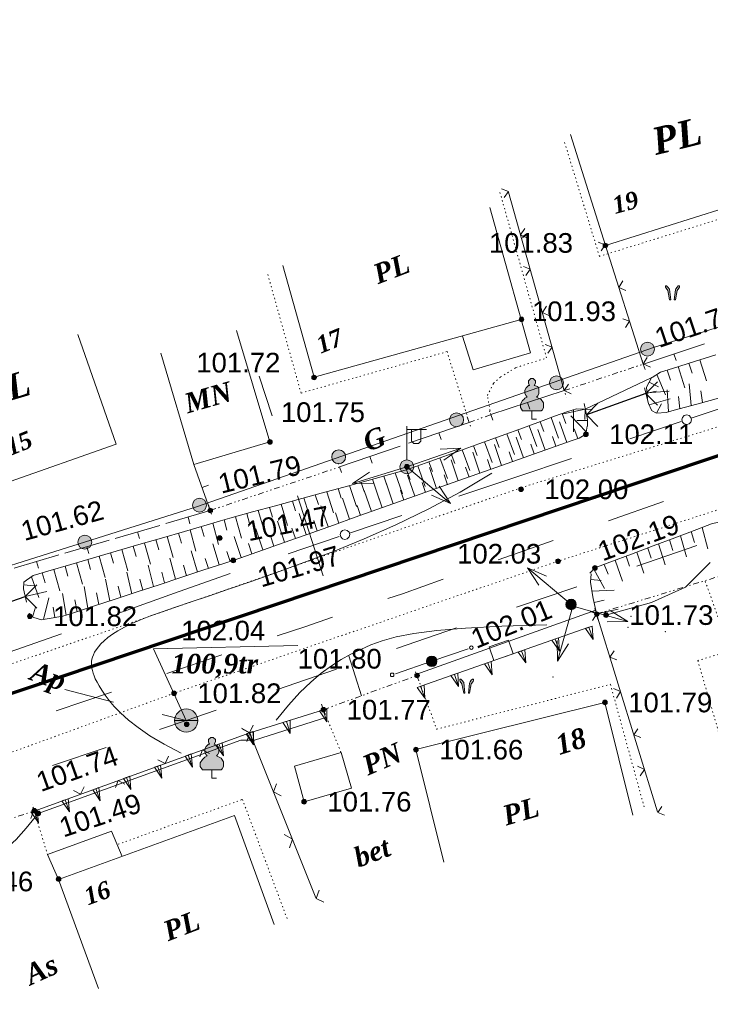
# Model space of a CAD drawing. Header units: millimetres. Extents: x 9396 to 25236, y 15106 to 31102.
# Tile 229 of 256: x 11618 to 11678, y 16739 to 16824. Entities that reach past the tile are written whole.
import ezdxf
from ezdxf.enums import TextEntityAlignment as Align

# ---------------------------------------------------------------- set-up
doc = ezdxf.new("R2010")
doc.units = ezdxf.units.MM
for name, pattern in [('DIVIDE', [1.25, 0.5, -0.25, 0, -0.25, 0, -0.25]), ('DOT', [0.25, 0, -0.25]), ('HIDDEN', [0.375, 0.25, -0.125])]:
    doc.linetypes.add(name, pattern=pattern)
for name, color, linetype, lineweight, true_color in [('1001010', 7, 'Continuous', 9, 0x000000), ('10010110', 7, 'Continuous', 20, 0xa25100), ('10010212', 7, 'Continuous', 9, 0x000000), ('10010230', 7, 'Continuous', 20, 0x000000), ('1060000', 7, 'Continuous', 9, 0x000000), ('1070000', 7, 'DOT', 9, 0x000000), ('2030003', 7, 'Continuous', 9, 0x000000), ('2030012', 7, 'Continuous', 9, 0x000000), ('21100200', 7, 'HIDDEN', 0, 0x800080), ('3000105', 7, 'DIVIDE', 9, 0x000000), ('3000113', 7, 'Continuous', 9, 0x000000), ('3000220', 7, 'Continuous', 9, 0x000000), ('3000260', 7, 'Continuous', 9, 0x000000), ('4000210', 7, 'Continuous', 9, 0x000000), ('4000340', 7, 'HIDDEN', 9, 0x000000), ('5010210', 7, 'Continuous', 20, 0x008000), ('5010220', 7, 'Continuous', 30, 0x000000), ('5010420', 7, 'Continuous', 9, 0x000000), ('6011210', 1, 'Continuous', 9, 0xff0000), ('8010110', 7, 'Continuous', 20, 0x0080ff), ('8010120', 7, 'Continuous', 20, 0x0080ff), ('8010200', 7, 'Continuous', 9, 0x000000), ('9010110', 7, 'Continuous', 9, 0x000000), ('9010120', 7, 'Continuous', 20, 0x000000)]:
    doc.layers.add(name, color=color, linetype=linetype, lineweight=lineweight, true_color=true_color)
doc.layers.add('Канализация', color=1, linetype='Continuous', lineweight=70)
doc.styles.add('1', font='timesbi.ttf', dxfattribs={"height": 0.00127})
doc.styles.add('10', font='timesbi.ttf', dxfattribs={"height": 0.001481})
doc.styles.add('12', font='timesbi.ttf', dxfattribs={"height": 0.001693})
doc.styles.add('3', font='timesbi.ttf', dxfattribs={"height": 0.001693})
doc.styles.add('9', font='timesbi.ttf', dxfattribs={"height": 0.001693})
doc.styles.add('F2', font='arial.ttf', dxfattribs={"height": 0.001693})

# ---------------------------------------------------------------- blocks, each defined once
blk = doc.blocks.new('SYMBOL21100200')
at = {"true_color": 0x800080}
h = blk.add_hatch(color=216, dxfattribs=at)
edge = h.paths.add_edge_path()
edge.add_arc((0, 0), 0.1, 0, 360)
at = {"color": 216, "linetype": 'Continuous', "lineweight": 0, "true_color": 0x800080}
blk.add_circle((0, 0), 0.1, dxfattribs=at)
blk = doc.blocks.new('SYMBOL5010220')
at = {"color": 18, "linetype": 'Continuous', "lineweight": 9, "true_color": 0x000000, "flags": 128}
blk.add_lwpolyline([(0.5, 0.5), (0, 0), (0.5, -0.5)], dxfattribs=at)
blk = doc.blocks.new('SYMBOL4000210')
at = {"true_color": 0xffffff}
blk.add_hatch(color=7, dxfattribs=at).paths.add_polyline_path([(0.05, 1.75), (-0.05, 1.75), (-0.15, 1.65), (-0.15, 1.55), (-0.1, 1.45), (-0.15, 1.45), (-0.25, 1.35), (-0.3, 1.25), (-0.3, 1.1), (-0.25, 1), (-0.2, 0.95), (-0.3, 0.9), (-0.35, 0.85), (-0.4, 0.8), (-0.5, 0.65), (-0.5, 0.5), (-0.4, 0.35), (-0.3, 0.35), (-0.1, 0.35), (0, 0.35), (0.15, 0.35), (0.4, 0.35), (0.45, 0.4), (0.5, 0.5), (0.5, 0.7), (0.4, 0.85), (0.2, 0.95), (0.25, 1), (0.3, 1.1), (0.3, 1.3), (0.25, 1.4), (0.1, 1.45), (0.15, 1.55), (0.15, 1.65)])
at = {"color": 18, "linetype": 'Continuous', "lineweight": 0, "true_color": 0x000000, "flags": 128}
blk.add_lwpolyline([(0.05, 1.75), (-0.05, 1.75), (-0.15, 1.65), (-0.15, 1.55), (-0.1, 1.45), (-0.15, 1.45), (-0.25, 1.35), (-0.3, 1.25), (-0.3, 1.1), (-0.25, 1), (-0.2, 0.95), (-0.3, 0.9), (-0.35, 0.85), (-0.4, 0.8), (-0.5, 0.65), (-0.5, 0.5), (-0.4, 0.35), (-0.3, 0.35), (-0.1, 0.35), (0, 0.35), (0.15, 0.35), (0.4, 0.35), (0.45, 0.4), (0.5, 0.5), (0.5, 0.7), (0.4, 0.85), (0.2, 0.95), (0.25, 1), (0.3, 1.1), (0.3, 1.3), (0.25, 1.4), (0.1, 1.45), (0.15, 1.55), (0.15, 1.65), (0.05, 1.75)], close=True, dxfattribs=at)
blk.add_lwpolyline([(0, 0.35), (0, 0), (0.2, 0)], dxfattribs=at)
blk = doc.blocks.new('SYMBOL5010420')
at = {"true_color": 0xffffff}
h = blk.add_hatch(color=7, dxfattribs=at)
edge = h.paths.add_edge_path()
edge.add_arc((0, 0), 0.5, 0, 360)
at = {"color": 18, "linetype": 'Continuous', "lineweight": 9, "true_color": 0x000000, "flags": 128}
blk.add_lwpolyline([(-0.5, 0), (0.5, 0)], dxfattribs=at)
at = {"color": 18, "linetype": 'Continuous', "lineweight": 9, "true_color": 0x000000}
blk.add_circle((0, 0), 0.5, dxfattribs=at)
blk = doc.blocks.new('SYMBOL4000340')
at = {"true_color": 0x000000}
for points in [[(-0.075, 0), (-0.125, 0.45), (-0.2, 0.55), (-0.25, 0.6), (-0.3, 0.6), (-0.3, 0.55), (-0.275, 0.5), (-0.2, 0.4), (-0.125, 0)], [(0.075, 0), (0.125, 0.425), (0.15, 0.475), (0.2, 0.55), (0.25, 0.6), (0.3, 0.6), (0.3, 0.55), (0.275, 0.5), (0.2, 0.4), (0.125, 0)]]:
    blk.add_hatch(color=18, dxfattribs=at).paths.add_polyline_path(points)
at = {"color": 18, "linetype": 'Continuous', "lineweight": 0, "true_color": 0x000000, "flags": 128}
for points in [[(-0.075, 0), (-0.125, 0.45), (-0.2, 0.55), (-0.25, 0.6), (-0.3, 0.6), (-0.3, 0.55), (-0.275, 0.5), (-0.2, 0.4), (-0.125, 0), (-0.075, 0)], [(0.075, 0), (0.125, 0.425), (0.15, 0.475), (0.2, 0.55), (0.25, 0.6), (0.3, 0.6), (0.3, 0.55), (0.275, 0.5), (0.2, 0.4), (0.125, 0), (0.075, 0)]]:
    blk.add_lwpolyline(points, close=True, dxfattribs=at)
blk = doc.blocks.new('SYMBOL2030012')
at = {"true_color": 0xffffff}
h = blk.add_hatch(color=7, dxfattribs=at)
edge = h.paths.add_edge_path()
edge.add_arc((0, 0), 0.225, 0, 360)
at = {"true_color": 0x000000}
h = blk.add_hatch(color=18, dxfattribs=at)
edge = h.paths.add_edge_path()
edge.add_arc((0, 0), 0.05, 0, 360)
at = {"color": 18, "linetype": 'Continuous', "lineweight": 0, "true_color": 0x000000}
for radius in [0.225, 0.05]:
    blk.add_circle((0, 0), radius, dxfattribs=at)
blk = doc.blocks.new('SYMBOL2030003')
at = {"true_color": 0xffffff}
h = blk.add_hatch(color=7, dxfattribs=at)
edge = h.paths.add_edge_path()
edge.add_arc((0, 0), 0.3, 0, 360)
at = {"true_color": 0x000000}
h = blk.add_hatch(color=18, dxfattribs=at)
edge = h.paths.add_edge_path()
edge.add_arc((0, 0), 0.1, 0, 360)
at = {"color": 18, "linetype": 'Continuous', "lineweight": 0, "true_color": 0x000000, "flags": 128}
for points in [[(0, 0.3), (0, 1.75)], [(0, 1.6), (0.85, 1.6)], [(0.2, 1.6), (0.2, 1.1), (0.3, 1), (0.5, 1), (0.6, 1.1), (0.6, 1.6)]]:
    blk.add_lwpolyline(points, dxfattribs=at)
at = {"color": 18, "linetype": 'Continuous', "lineweight": 0, "true_color": 0x000000}
for radius in [0.3, 0.1]:
    blk.add_circle((0, 0), radius, dxfattribs=at)
blk = doc.blocks.new('SYMBOL8010200')
at = {"true_color": 0x000000}
h = blk.add_hatch(color=18, dxfattribs=at)
edge = h.paths.add_edge_path()
edge.add_arc((0, 0), 0.3, 0, 360)
at = {"color": 18, "linetype": 'Continuous', "lineweight": 0, "true_color": 0x000000}
blk.add_circle((0, 0), 0.3, dxfattribs=at)

msp = doc.modelspace()

# ---------------------------------------------------------------- linework, layer by layer
at = {"layer": '1001010', "color": 253}
for p, q in [((11661.478, 16798.197), (11662.269, 16795.323)), ((11657.338, 16793.857), (11656.432, 16796.757)), ((11646.879, 16757.867), (11642.798, 16756.677)), ((11626.238, 16754.177), (11620.718, 16752.145)), ((11626.238, 16754.177), (11627.148, 16751.997))]:
    msp.add_line(p, q, dxfattribs=at)
for points in [[(11681.037, 16818.916, 0), (11684.038, 16809.377, 0), (11668.718, 16804.557, 0), (11665.717, 16814.096, 0)], [(11658.786, 16807.828, 0), (11661.478, 16798.197, 0), (11643.658, 16793.217, 0), (11640.967, 16802.848, 0)], [(11636.986, 16797.242, 0), (11639.838, 16787.657, 0), (11633.32, 16785.718, 0), (11630.468, 16795.303, 0)], [(11623.323, 16796.892, 0), (11626.638, 16787.457, 0), (11617.018, 16784.077, 0), (11613.703, 16793.512, 0)], [(11654.829, 16751.493, 0), (11652.418, 16761.197, 0), (11668.678, 16765.237, 0), (11671.089, 16755.533, 0)], [(11642.798, 16756.677, 0), (11641.958, 16759.757, 0), (11645.978, 16760.937, 0), (11646.879, 16757.867, 0)], [(11640.216, 16746.12, 0), (11636.798, 16755.517, 0), (11621.678, 16750.017, 0), (11625.096, 16740.62, 0)]]:
    msp.add_polyline3d(points, dxfattribs=at)
at = {"layer": '10010110'}
msp.add_line((11666.978, 16790.477), (11672.657, 16793.159), dxfattribs=at)
for points in [[(11632.213, 16760.868, 0), (11630.752, 16761.643, 0), (11629.525, 16762.379, 0), (11628.509, 16763.074, 0), (11627.677, 16763.727, 0), (11627.004, 16764.335, 0), (11626.465, 16764.897, 0), (11626.034, 16765.41, 0), (11625.687, 16765.874, 0), (11625.401, 16766.288, 0), (11625.167, 16766.655, 0), (11624.98, 16766.982, 0), (11624.833, 16767.273, 0), (11624.721, 16767.534, 0), (11624.639, 16767.771, 0), (11624.581, 16767.988, 0), (11624.541, 16768.192, 0), (11624.514, 16768.387, 0), (11624.503, 16768.576, 0), (11624.51, 16768.764, 0), (11624.538, 16768.952, 0), (11624.59, 16769.145, 0), (11624.668, 16769.345, 0), (11624.776, 16769.555, 0), (11624.916, 16769.778, 0), (11625.092, 16770.018, 0), (11625.311, 16770.272, 0), (11625.581, 16770.54, 0), (11625.911, 16770.82, 0), (11626.307, 16771.11, 0), (11626.779, 16771.409, 0), (11627.334, 16771.716, 0), (11627.981, 16772.028, 0), (11628.728, 16772.346, 0), (11629.592, 16772.68, 0), (11630.591, 16773.041, 0), (11631.743, 16773.44, 0), (11633.065, 16773.888, 0), (11634.576, 16774.398, 0), (11636.293, 16774.98, 0), (11638.234, 16775.646, 0), (11640.407, 16776.406, 0), (11642.78, 16777.268, 0), (11645.314, 16778.239, 0), (11647.966, 16779.325, 0), (11650.695, 16780.532, 0), (11653.461, 16781.869, 0), (11656.222, 16783.341, 0), (11658.938, 16784.955, 0)], [(11640.388, 16763.721, 0), (11641.444, 16765.002, 0), (11642.437, 16766.085, 0), (11643.377, 16766.995, 0), (11644.274, 16767.756, 0), (11645.141, 16768.392, 0), (11645.988, 16768.93, 0), (11646.825, 16769.393, 0), (11647.664, 16769.806, 0), (11648.531, 16770.19, 0), (11649.514, 16770.546, 0), (11650.718, 16770.871, 0), (11652.245, 16771.162, 0), (11654.2, 16771.416, 0), (11656.687, 16771.629, 0), (11659.81, 16771.799, 0), (11663.672, 16771.923, 0)], [(11608.664, 16749.75, 0), (11611.378, 16750.456, 0), (11613.454, 16751.034, 0), (11615.025, 16751.551, 0), (11616.223, 16752.079, 0), (11617.179, 16752.686, 0), (11618.026, 16753.442, 0), (11618.895, 16754.416, 0), (11619.918, 16755.677, 0)]]:
    msp.add_polyline3d(points, dxfattribs=at)
at = {"layer": '10010212', "color": 253}
for p, q in [((11674.501, 16793.987), (11676.371, 16794.567)), ((11675.901, 16794.427), (11676.171, 16793.567)), ((11676.371, 16794.567), (11678.231, 16795.157)), ((11676.831, 16794.717), (11677.411, 16792.907)), ((11676.831, 16794.717), (11677.411, 16792.907)), ((11674.041, 16793.837), (11674.311, 16792.977)), ((11674.971, 16794.137), (11675.541, 16792.317)), ((11674.971, 16794.137), (11675.541, 16792.317)), ((11672.481, 16792.797), (11673.281, 16792.397)), ((11673.141, 16793.467), (11673.891, 16791.717)), ((11673.141, 16793.467), (11673.891, 16791.717)), ((11672.201, 16791.817), (11673.071, 16792.037)), ((11672.301, 16791.877), (11674.191, 16792.017)), ((11672.301, 16791.877), (11674.191, 16792.017)), ((11674.131, 16790.247), (11674.021, 16792.137)), ((11674.131, 16790.247), (11674.021, 16792.137)), ((11676.101, 16790.777), (11675.911, 16792.667)), ((11676.101, 16790.777), (11675.911, 16792.667)), ((11677.081, 16791.037), (11676.931, 16792.057)), ((11672.471, 16790.837), (11674.291, 16791.367)), ((11672.471, 16790.837), (11674.291, 16791.367)), ((11675.121, 16790.507), (11675.001, 16791.567)), ((11678.551, 16791.437), (11676.591, 16790.907)), ((11666.981, 16790.477), (11665.121, 16790.087)), ((11666.981, 16790.477), (11665.121, 16790.087)), ((11665.971, 16790.427), (11665.981, 16788.527)), ((11665.971, 16790.427), (11665.981, 16788.527)), ((11666.981, 16790.477), (11666.941, 16789.577)), ((11673.121, 16790.127), (11673.531, 16790.937)), ((11676.591, 16790.907), (11674.631, 16790.377)), ((11661.671, 16788.857), (11663.581, 16789.577)), ((11663.101, 16789.397), (11663.421, 16788.557)), ((11664.051, 16789.757), (11664.671, 16787.967)), ((11664.051, 16789.757), (11664.671, 16787.967)), ((11665.401, 16787.607), (11664.761, 16789.397)), ((11665.401, 16787.607), (11664.761, 16789.397)), ((11665.011, 16790.097), (11665.301, 16789.247)), ((11667.051, 16788.527), (11665.731, 16789.887)), ((11667.051, 16788.527), (11665.731, 16789.887)), ((11667.171, 16789.507), (11666.271, 16789.507)), ((11659.751, 16788.177), (11661.671, 16788.867)), ((11661.191, 16788.697), (11661.501, 16787.867)), ((11662.151, 16789.037), (11662.821, 16787.257)), ((11662.151, 16789.037), (11662.821, 16787.257)), ((11663.531, 16786.947), (11662.901, 16788.737)), ((11663.531, 16786.947), (11662.901, 16788.737)), ((11666.331, 16787.937), (11666.031, 16788.787)), ((11657.841, 16787.497), (11659.751, 16788.177)), ((11658.321, 16787.667), (11658.981, 16785.887)), ((11658.321, 16787.667), (11658.981, 16785.887)), ((11659.271, 16788.007), (11659.581, 16787.177)), ((11660.231, 16788.357), (11660.901, 16786.577)), ((11660.231, 16788.357), (11660.901, 16786.577)), ((11661.661, 16786.287), (11661.031, 16788.077)), ((11661.661, 16786.287), (11661.031, 16788.077)), ((11665.861, 16787.777), (11663.991, 16787.117)), ((11664.461, 16787.277), (11664.161, 16788.127)), ((11654.001, 16786.127), (11655.921, 16786.807)), ((11655.921, 16786.807), (11657.841, 16787.497)), ((11656.401, 16786.977), (11657.051, 16785.197)), ((11656.401, 16786.977), (11657.051, 16785.197)), ((11657.921, 16784.967), (11657.301, 16786.767)), ((11657.921, 16784.967), (11657.301, 16786.767)), ((11657.361, 16787.327), (11657.671, 16786.487)), ((11659.791, 16785.627), (11659.171, 16787.427)), ((11659.791, 16785.627), (11659.171, 16787.427)), ((11660.731, 16785.957), (11660.431, 16786.807)), ((11663.991, 16787.117), (11662.131, 16786.457)), ((11662.591, 16786.617), (11662.291, 16787.467)), ((11652.091, 16785.437), (11654.001, 16786.127)), ((11653.531, 16785.947), (11653.831, 16785.107)), ((11654.481, 16786.297), (11655.131, 16784.507)), ((11654.481, 16786.297), (11655.131, 16784.507)), ((11655.441, 16786.637), (11655.751, 16785.797)), ((11656.051, 16784.307), (11655.441, 16786.107)), ((11656.051, 16784.307), (11655.441, 16786.107)), ((11658.861, 16785.297), (11658.561, 16786.157)), ((11662.131, 16786.457), (11660.261, 16785.797)), ((11651.611, 16785.267), (11651.911, 16784.417)), ((11652.571, 16785.607), (11653.211, 16783.817)), ((11652.571, 16785.607), (11653.211, 16783.817)), ((11654.191, 16783.647), (11653.571, 16785.447)), ((11654.191, 16783.647), (11653.571, 16785.447)), ((11658.391, 16785.137), (11656.521, 16784.477)), ((11656.991, 16784.637), (11656.691, 16785.497)), ((11660.261, 16785.797), (11658.391, 16785.137)), ((11646.211, 16783.777), (11648.181, 16784.317)), ((11648.181, 16784.317), (11650.141, 16784.847)), ((11648.671, 16784.447), (11649.281, 16782.647)), ((11648.671, 16784.447), (11649.281, 16782.647)), ((11649.651, 16784.717), (11649.921, 16783.927)), ((11650.631, 16784.987), (11651.261, 16783.197)), ((11650.631, 16784.987), (11651.261, 16783.197)), ((11652.321, 16782.987), (11651.701, 16784.787)), ((11652.321, 16782.987), (11651.701, 16784.787)), ((11656.521, 16784.477), (11654.651, 16783.817)), ((11655.121, 16783.977), (11654.831, 16784.837)), ((11644.251, 16783.237), (11646.211, 16783.777)), ((11644.741, 16783.367), (11645.321, 16781.567)), ((11644.741, 16783.367), (11645.321, 16781.567)), ((11645.721, 16783.637), (11645.991, 16782.827)), ((11646.701, 16783.907), (11647.301, 16782.107)), ((11646.701, 16783.907), (11647.301, 16782.107)), ((11647.691, 16784.177), (11647.951, 16783.377)), ((11648.581, 16781.667), (11647.971, 16783.467)), ((11648.581, 16781.667), (11647.971, 16783.467)), ((11650.451, 16782.327), (11649.841, 16784.127)), ((11650.451, 16782.327), (11649.841, 16784.127)), ((11651.381, 16782.657), (11651.091, 16783.517)), ((11654.651, 16783.817), (11652.791, 16783.147)), ((11653.251, 16783.317), (11652.961, 16784.177)), ((11640.331, 16782.157), (11642.291, 16782.697)), ((11641.801, 16782.567), (11642.051, 16781.727)), ((11642.291, 16782.697), (11644.251, 16783.237)), ((11642.781, 16782.837), (11643.341, 16781.017)), ((11642.781, 16782.837), (11643.341, 16781.017)), ((11643.761, 16783.107), (11644.021, 16782.277)), ((11646.711, 16781.007), (11646.111, 16782.807)), ((11646.711, 16781.007), (11646.111, 16782.807)), ((11649.521, 16781.997), (11649.221, 16782.857)), ((11652.791, 16783.147), (11650.921, 16782.487)), ((11638.361, 16781.627), (11640.331, 16782.157)), ((11638.851, 16781.757), (11639.381, 16779.937)), ((11638.851, 16781.757), (11639.381, 16779.937)), ((11639.831, 16782.027), (11640.081, 16781.177)), ((11640.821, 16782.297), (11641.361, 16780.477)), ((11640.821, 16782.297), (11641.361, 16780.477)), ((11644.851, 16780.347), (11644.241, 16782.147)), ((11644.851, 16780.347), (11644.241, 16782.147)), ((11649.051, 16781.827), (11647.181, 16781.167)), ((11647.651, 16781.337), (11647.361, 16782.197)), ((11650.921, 16782.487), (11649.051, 16781.827)), ((11635.911, 16780.947), (11636.151, 16780.077)), ((11636.401, 16781.087), (11638.361, 16781.627)), ((11636.891, 16781.217), (11637.401, 16779.387)), ((11636.891, 16781.217), (11637.401, 16779.387)), ((11637.871, 16781.487), (11638.111, 16780.627)), ((11641.111, 16779.027), (11640.511, 16780.827)), ((11641.111, 16779.027), (11640.511, 16780.827)), ((11642.981, 16779.687), (11642.381, 16781.487)), ((11642.981, 16779.687), (11642.381, 16781.487)), ((11643.911, 16780.017), (11643.621, 16780.887)), ((11647.181, 16781.167), (11645.311, 16780.507)), ((11645.781, 16780.677), (11645.491, 16781.547)), ((11632.491, 16779.957), (11634.441, 16780.527)), ((11632.981, 16780.097), (11633.481, 16778.267)), ((11632.981, 16780.097), (11633.481, 16778.267)), ((11633.951, 16780.387), (11634.201, 16779.507)), ((11634.931, 16780.667), (11635.431, 16778.837)), ((11634.931, 16780.667), (11635.431, 16778.837)), ((11639.241, 16778.367), (11638.651, 16780.167)), ((11639.241, 16778.367), (11638.651, 16780.167)), ((11642.041, 16779.357), (11641.751, 16780.227)), ((11645.311, 16780.507), (11643.451, 16779.847)), ((11674.701, 16779.417), (11676.571, 16780.117)), ((11677.041, 16780.297), (11677.541, 16778.467)), ((11677.041, 16780.297), (11677.541, 16778.467)), ((11628.581, 16778.817), (11630.531, 16779.387)), ((11630.041, 16779.247), (11630.291, 16778.367)), ((11630.531, 16779.387), (11632.491, 16779.957)), ((11631.021, 16779.527), (11631.531, 16777.697)), ((11631.021, 16779.527), (11631.531, 16777.697)), ((11632.001, 16779.817), (11632.241, 16778.937)), ((11637.371, 16777.707), (11636.781, 16779.507)), ((11637.371, 16777.707), (11636.781, 16779.507)), ((11641.581, 16779.187), (11639.711, 16778.527)), ((11640.181, 16778.697), (11639.891, 16779.567)), ((11643.451, 16779.847), (11641.581, 16779.187)), ((11672.831, 16778.707), (11674.701, 16779.417)), ((11674.231, 16779.237), (11674.521, 16778.327)), ((11675.171, 16779.587), (11675.701, 16777.767)), ((11675.171, 16779.587), (11675.701, 16777.767)), ((11676.101, 16779.947), (11676.381, 16779.007)), ((11626.631, 16778.247), (11628.581, 16778.817)), ((11627.111, 16778.387), (11627.631, 16776.567)), ((11627.111, 16778.387), (11627.631, 16776.567)), ((11628.091, 16778.677), (11628.341, 16777.807)), ((11629.071, 16778.957), (11629.581, 16777.137)), ((11629.071, 16778.957), (11629.581, 16777.137)), ((11633.611, 16776.447), (11633.081, 16778.277)), ((11633.611, 16776.447), (11633.081, 16778.277)), ((11635.501, 16777.067), (11634.931, 16778.887)), ((11635.501, 16777.067), (11634.931, 16778.887)), ((11639.711, 16778.527), (11637.841, 16777.867)), ((11638.311, 16778.037), (11638.021, 16778.907)), ((11670.961, 16778.007), (11672.831, 16778.707)), ((11672.361, 16778.527), (11672.661, 16777.647)), ((11673.291, 16778.887), (11673.871, 16777.067)), ((11673.291, 16778.887), (11673.871, 16777.067)), ((11622.721, 16777.107), (11624.671, 16777.677)), ((11624.181, 16777.537), (11624.431, 16776.667)), ((11624.671, 16777.677), (11626.631, 16778.247)), ((11625.161, 16777.827), (11625.681, 16775.997)), ((11625.161, 16777.827), (11625.681, 16775.997)), ((11626.141, 16778.107), (11626.391, 16777.237)), ((11631.731, 16775.837), (11631.241, 16777.667)), ((11631.731, 16775.837), (11631.241, 16777.667)), ((11634.561, 16776.757), (11634.281, 16777.627)), ((11636.441, 16777.377), (11636.161, 16778.237)), ((11669.091, 16777.297), (11670.961, 16778.007)), ((11669.551, 16777.477), (11670.191, 16775.687)), ((11669.551, 16777.477), (11670.191, 16775.687)), ((11670.491, 16777.827), (11670.801, 16776.957)), ((11671.421, 16778.177), (11672.031, 16776.377)), ((11671.421, 16778.177), (11672.031, 16776.377)), ((11620.761, 16776.537), (11622.721, 16777.107)), ((11621.251, 16776.687), (11621.781, 16774.857)), ((11621.251, 16776.687), (11621.781, 16774.857)), ((11622.231, 16776.967), (11622.481, 16776.107)), ((11623.211, 16777.257), (11623.731, 16775.427)), ((11623.211, 16777.257), (11623.731, 16775.427)), ((11629.851, 16775.217), (11629.391, 16777.057)), ((11629.851, 16775.217), (11629.391, 16777.057)), ((11634.081, 16776.607), (11632.201, 16775.987)), ((11632.671, 16776.147), (11632.411, 16777.037)), ((11635.971, 16777.227), (11634.081, 16776.607)), ((11667.721, 16776.717), (11668.631, 16775.047)), ((11667.721, 16776.717), (11668.631, 16775.047)), ((11668.621, 16777.117), (11668.941, 16776.277)), ((11619.331, 16776.057), (11619.981, 16774.267)), ((11619.331, 16776.057), (11619.981, 16774.267)), ((11620.271, 16776.397), (11620.531, 16775.537)), ((11626.081, 16773.977), (11625.701, 16775.837)), ((11626.081, 16773.977), (11625.701, 16775.837)), ((11627.971, 16774.597), (11627.551, 16776.447)), ((11627.971, 16774.597), (11627.551, 16776.447)), ((11628.911, 16774.907), (11628.671, 16775.847)), ((11632.201, 16775.987), (11630.321, 16775.367)), ((11630.791, 16775.527), (11630.541, 16776.447)), ((11667.451, 16775.807), (11668.351, 16775.727)), ((11618.671, 16775.357), (11619.571, 16775.277)), ((11624.201, 16773.357), (11623.861, 16775.227)), ((11624.201, 16773.357), (11623.861, 16775.227)), ((11627.031, 16774.287), (11626.801, 16775.257)), ((11630.321, 16775.367), (11628.441, 16774.747)), ((11667.561, 16774.817), (11669.461, 16774.907)), ((11667.561, 16774.817), (11669.461, 16774.907)), ((11618.801, 16774.357), (11620.651, 16774.787)), ((11618.801, 16774.357), (11620.651, 16774.787)), ((11620.371, 16772.387), (11620.841, 16774.227)), ((11620.371, 16772.387), (11620.841, 16774.227)), ((11622.321, 16772.747), (11622.021, 16774.617)), ((11622.321, 16772.747), (11622.021, 16774.617)), ((11623.261, 16773.047), (11623.071, 16774.067)), ((11626.551, 16774.137), (11624.671, 16773.517)), ((11625.141, 16773.667), (11624.931, 16774.667)), ((11628.441, 16774.747), (11626.551, 16774.137)), ((11619.421, 16772.587), (11619.681, 16773.447)), ((11621.351, 16772.547), (11621.211, 16773.437)), ((11624.671, 16773.517), (11622.791, 16772.897)), ((11667.741, 16773.837), (11668.621, 16774.027)), ((11667.961, 16772.857), (11669.811, 16773.277)), ((11667.961, 16772.857), (11669.811, 16773.277))]:
    msp.add_line(p, q, dxfattribs=at)
for points in [[(11672.731, 16793.207, 0), (11673.451, 16793.657, 0), (11674.501, 16793.987, 0)], [(11672.331, 16791.387, 0), (11672.261, 16792.367, 0), (11672.701, 16793.237, 0)], [(11672.691, 16790.387, 0), (11672.411, 16790.957, 0), (11672.081, 16792.307, 0)], [(11663.581, 16789.577, 0), (11664.351, 16789.867, 0), (11665.491, 16790.267, 0)], [(11665.491, 16790.267, 0), (11666.231, 16790.517, 0), (11667.491, 16790.457, 0)], [(11666.881, 16790.967, 0), (11667.171, 16789.577, 0), (11667.171, 16789.007, 0)], [(11674.631, 16790.377, 0), (11673.941, 16790.187, 0), (11673.101, 16790.137, 0), (11672.671, 16790.357, 0)], [(11667.151, 16789.017, 0), (11667.021, 16788.337, 0), (11666.471, 16787.987, 0), (11665.861, 16787.777, 0)], [(11650.141, 16784.847, 0), (11651.481, 16785.217, 0), (11652.091, 16785.437, 0)], [(11634.441, 16780.527, 0), (11635.611, 16780.867, 0), (11636.401, 16781.087, 0)], [(11676.571, 16780.117, 0), (11677.841, 16780.597, 0), (11678.461, 16780.757, 0)], [(11637.841, 16777.867, 0), (11636.681, 16777.457, 0), (11635.971, 16777.227, 0)], [(11667.371, 16776.357, 0), (11667.821, 16776.817, 0), (11669.091, 16777.297, 0)], [(11618.911, 16773.867, 0), (11618.641, 16775.027, 0), (11618.691, 16775.577, 0), (11618.921, 16775.747, 0)], [(11618.921, 16775.747, 0), (11619.481, 16776.167, 0), (11620.761, 16776.537, 0)], [(11667.641, 16774.327, 0), (11667.431, 16775.597, 0), (11667.491, 16776.307, 0)], [(11668.071, 16772.367, 0), (11667.661, 16774.187, 0), (11667.641, 16774.327, 0)], [(11620.861, 16772.467, 0), (11620.171, 16772.357, 0), (11619.201, 16772.657, 0), (11619.151, 16772.917, 0)], [(11622.791, 16772.897, 0), (11622.051, 16772.657, 0), (11620.861, 16772.467, 0)]]:
    msp.add_polyline3d(points, dxfattribs=at)
at = {"layer": '10010230', "color": 253}
for p, q in [((11652.824, 16766.631), (11667.292, 16771.707)), ((11667.291, 16771.707), (11667.651, 16770.667)), ((11664.401, 16770.697), (11664.761, 16769.657)), ((11661.501, 16769.677), (11661.871, 16768.637)), ((11658.611, 16768.657), (11658.971, 16767.627)), ((11655.721, 16767.647), (11656.081, 16766.607)), ((11652.821, 16766.627), (11653.191, 16765.597)), ((11638.118, 16762.637), (11644.458, 16764.617)), ((11644.431, 16764.607), (11644.761, 16763.557)), ((11641.281, 16763.627), (11641.601, 16762.577)), ((11619.578, 16755.897), (11638.118, 16762.637)), ((11638.121, 16762.637), (11638.451, 16761.587)), ((11638.131, 16762.647), (11638.511, 16761.607)), ((11635.471, 16761.677), (11635.851, 16760.637)), ((11632.821, 16760.717), (11633.201, 16759.677)), ((11630.171, 16759.747), (11630.551, 16758.717)), ((11627.521, 16758.787), (11627.901, 16757.757)), ((11624.871, 16757.827), (11625.251, 16756.787)), ((11622.231, 16756.857), (11622.601, 16755.827)), ((11619.581, 16755.897), (11619.951, 16754.867))]:
    msp.add_line(p, q, dxfattribs=at)
for points in [[(11667.001, 16771.607, 0), (11667.651, 16770.667, 0), (11667.581, 16771.807, 0)], [(11664.111, 16770.587, 0), (11664.761, 16769.657, 0), (11664.691, 16770.797, 0)], [(11661.211, 16769.577, 0), (11661.871, 16768.637, 0), (11661.791, 16769.777, 0)], [(11658.321, 16768.557, 0), (11658.971, 16767.627, 0), (11658.901, 16768.767, 0)], [(11655.431, 16767.547, 0), (11656.081, 16766.607, 0), (11656.011, 16767.747, 0)], [(11652.531, 16766.527, 0), (11653.191, 16765.597, 0), (11653.111, 16766.737, 0)], [(11644.121, 16764.507, 0), (11644.761, 16763.557, 0), (11644.751, 16764.707, 0)], [(11640.961, 16763.527, 0), (11641.601, 16762.577, 0), (11641.591, 16763.727, 0)], [(11637.801, 16762.537, 0), (11638.451, 16761.587, 0), (11638.431, 16762.737, 0)], [(11637.861, 16762.547, 0), (11638.511, 16761.607, 0), (11638.391, 16762.737, 0)], [(11635.211, 16761.577, 0), (11635.851, 16760.637, 0), (11635.741, 16761.767, 0)], [(11632.561, 16760.617, 0), (11633.201, 16759.677, 0), (11633.091, 16760.807, 0)], [(11629.911, 16759.657, 0), (11630.551, 16758.717, 0), (11630.441, 16759.847, 0)], [(11627.261, 16758.687, 0), (11627.901, 16757.757, 0), (11627.791, 16758.887, 0)], [(11624.611, 16757.727, 0), (11625.251, 16756.787, 0), (11625.141, 16757.917, 0)], [(11621.961, 16756.767, 0), (11622.601, 16755.827, 0), (11622.491, 16756.957, 0)], [(11619.311, 16755.797, 0), (11619.951, 16754.867, 0), (11619.841, 16755.997, 0)]]:
    msp.add_polyline3d(points, dxfattribs=at)
for points in [[(11667.001, 16771.607, 0), (11667.651, 16770.667, 0), (11667.581, 16771.807, 0), (11667.001, 16771.607, 0)], [(11664.111, 16770.587, 0), (11664.761, 16769.657, 0), (11664.691, 16770.797, 0), (11664.111, 16770.587, 0)], [(11661.211, 16769.577, 0), (11661.871, 16768.637, 0), (11661.791, 16769.777, 0), (11661.211, 16769.577, 0)], [(11658.321, 16768.557, 0), (11658.971, 16767.627, 0), (11658.901, 16768.767, 0), (11658.321, 16768.557, 0)], [(11655.431, 16767.547, 0), (11656.081, 16766.607, 0), (11656.011, 16767.747, 0), (11655.431, 16767.547, 0)], [(11652.531, 16766.527, 0), (11653.191, 16765.597, 0), (11653.111, 16766.737, 0), (11652.531, 16766.527, 0)], [(11644.121, 16764.507, 0), (11644.761, 16763.557, 0), (11644.751, 16764.707, 0), (11644.121, 16764.507, 0)], [(11640.961, 16763.527, 0), (11641.601, 16762.577, 0), (11641.591, 16763.727, 0), (11640.961, 16763.527, 0)], [(11637.801, 16762.537, 0), (11638.451, 16761.587, 0), (11638.431, 16762.737, 0), (11637.801, 16762.537, 0)], [(11637.861, 16762.547, 0), (11638.511, 16761.607, 0), (11638.391, 16762.737, 0), (11637.861, 16762.547, 0)], [(11635.211, 16761.577, 0), (11635.851, 16760.637, 0), (11635.741, 16761.767, 0), (11635.211, 16761.577, 0)], [(11632.561, 16760.617, 0), (11633.201, 16759.677, 0), (11633.091, 16760.807, 0), (11632.561, 16760.617, 0)], [(11629.911, 16759.657, 0), (11630.551, 16758.717, 0), (11630.441, 16759.847, 0), (11629.911, 16759.657, 0)], [(11627.261, 16758.687, 0), (11627.901, 16757.757, 0), (11627.791, 16758.887, 0), (11627.261, 16758.687, 0)], [(11624.611, 16757.727, 0), (11625.251, 16756.787, 0), (11625.141, 16757.917, 0), (11624.611, 16757.727, 0)], [(11621.961, 16756.767, 0), (11622.601, 16755.827, 0), (11622.491, 16756.957, 0), (11621.961, 16756.767, 0)], [(11619.311, 16755.797, 0), (11619.951, 16754.867, 0), (11619.841, 16755.997, 0), (11619.311, 16755.797, 0)]]:
    msp.add_polyline3d(points, close=True, dxfattribs=at)
at = {"layer": '1060000', "color": 253}
for p, q in [((11662.269, 16795.323), (11657.338, 16793.857)), ((11652.409, 16767.656, 63.163), (11667.889, 16773.167)), ((11621.678, 16750.017), (11620.718, 16752.145))]:
    msp.add_line(p, q, dxfattribs=at)
for points in [[(11677.723, 16777.281, 0), (11675.606, 16775.164, 0), (11672.695, 16773.84, 0), (11668.758, 16772.757, 0)], [(11632.658, 16763.677, 0), (11629.833, 16769.866, 0), (11642.268, 16770.132, 0)], [(11619.918, 16755.677, 0), (11637.346, 16762.001, 0), (11638.536, 16762.001, 0), (11644.754, 16763.985, 0)]]:
    msp.add_polyline3d(points, dxfattribs=at)
msp.add_polyline3d([(11659.124, 16768.842, 0), (11660.777, 16769.422, 0), (11660.366, 16770.592, 1.659), (11658.713, 16770.012, 0), (11659.124, 16768.842, 0)], close=True, dxfattribs=at)
at = {"layer": '1070000', "color": 253}
for p, q in [((11644.458, 16764.617), (11645.978, 16760.937)), ((11619.578, 16755.897), (11620.718, 16752.145))]:
    msp.add_line(p, q, dxfattribs=at)
for points in [[(11683.218, 16798.057, 0), (11679.978, 16807.281, 0), (11668.205, 16803.621, 0), (11665.138, 16813.662, 0)], [(11658.856, 16790.005, 0), (11658.559, 16791.662, 0), (11659.103, 16792.701, 0), (11659.697, 16793.245, 0), (11661.025, 16794.055, 0), (11663.654, 16794.878, 0), (11659.648, 16809.124, 0)], [(11656.998, 16789.337, 0), (11655.097, 16795.422, 0), (11642.532, 16791.86, 0), (11639.663, 16802.1, 0)], [(11589.261, 16758.734, 94.392), (11661.467, 16783.72, 94.392), (11693.168, 16793.516, 94.392)], [(11697.592, 16787.98, 33.43), (11664.641, 16777.392, 81.312), (11631.61, 16766.031, 81.312)], [(11677.307, 16775.666, 0), (11679.434, 16769.681, 0), (11676.664, 16768.84, 0), (11679.731, 16758.353, 0)], [(11652.498, 16767.557, 0), (11654.206, 16762.941, 0), (11669.145, 16766.8, 0), (11672.113, 16756.016, 0)], [(11631.61, 16766.031, 9.996), (11590.029, 16750.932, 17.847), (11493.276, 16716.92, 39.487), (11419.136, 16691.715, 57.371)], [(11626.802, 16753.036, 0), (11637.487, 16756.894, 0), (11641.345, 16746.605, 0)]]:
    msp.add_polyline3d(points, dxfattribs=at)
at = {"layer": '3000105', "color": 253}
for p, q in [((11672.137, 16793.883), (11671.787, 16794.926)), ((11665.178, 16792.077), (11671.978, 16794.357)), ((11665.019, 16792.552), (11665.369, 16791.509)), ((11659.025, 16789.535), (11658.653, 16790.57)), ((11656.829, 16789.808), (11657.201, 16788.773)), ((11656.998, 16789.337), (11658.856, 16790.005)), ((11646.006, 16785.03), (11645.655, 16786.073)), ((11634.718, 16781.757), (11645.847, 16785.504)), ((11634.558, 16782.231), (11634.909, 16781.189)), ((11667.958, 16772.857), (11678.798, 16776.177)), ((11667.812, 16773.336), (11668.134, 16772.284)), ((11652.67, 16767.088), (11652.292, 16768.121)), ((11644.458, 16764.617), (11652.498, 16767.557)), ((11644.286, 16765.087), (11644.664, 16764.054)), ((11619.731, 16755.421), (11619.394, 16756.469)), ((11611.298, 16753.237), (11619.578, 16755.897))]:
    msp.add_line(p, q, dxfattribs=at)
at = {"layer": '3000113', "color": 253}
msp.add_line((11638.118, 16762.637), (11644.458, 16764.617), dxfattribs=at)
at = {"layer": '3000220', "color": 253}
for p, q in [((11677.241, 16796.087), (11671.981, 16794.357)), ((11674.611, 16795.227), (11674.801, 16794.657)), ((11665.181, 16792.077), (11658.861, 16790.007)), ((11662.021, 16791.047), (11662.201, 16790.477)), ((11657.001, 16789.337), (11651.781, 16787.547)), ((11654.391, 16788.437), (11654.581, 16787.877)), ((11651.071, 16787.297), (11645.851, 16785.507)), ((11648.461, 16786.397), (11648.651, 16785.837)), ((11633.321, 16785.717), (11634.721, 16781.757)), ((11634.021, 16783.737), (11634.581, 16783.937)), ((11634.721, 16781.757), (11630.891, 16780.637)), ((11632.811, 16781.197), (11632.971, 16780.617)), ((11630.371, 16780.477), (11626.551, 16779.357)), ((11626.031, 16779.197), (11622.201, 16778.077)), ((11628.461, 16779.917), (11628.631, 16779.337)), ((11624.111, 16778.637), (11624.281, 16778.067)), ((11621.681, 16777.927), (11617.861, 16776.797)), ((11619.771, 16777.357), (11619.941, 16776.787))]:
    msp.add_line(p, q, dxfattribs=at)
at = {"layer": '3000260', "color": 253}
for p, q in [((11665.178, 16792.077), (11660.39, 16809.149)), ((11671.978, 16794.357), (11668.718, 16804.557)), ((11667.958, 16772.857), (11673.201, 16755.818)), ((11638.118, 16762.637), (11619.578, 16755.897)), ((11638.118, 16762.637), (11643.818, 16748.417))]:
    msp.add_line(p, q, dxfattribs=at)
for points in [[(11660.001, 16808.687, 0), (11660.371, 16809.207, 0), (11659.791, 16809.437, 0)], [(11662.021, 16805.187, 0), (11661.421, 16805.487, 0), (11661.781, 16806.027, 0)], [(11668.341, 16804.097, 0), (11668.701, 16804.627, 0), (11668.101, 16804.837, 0)], [(11661.881, 16801.987, 0), (11662.251, 16802.507, 0), (11661.671, 16802.747, 0)], [(11670.481, 16800.687, 0), (11669.871, 16800.957, 0), (11670.211, 16801.517, 0)], [(11663.901, 16798.497, 0), (11663.301, 16798.787, 0), (11663.661, 16799.327, 0)], [(11670.451, 16797.497, 0), (11670.801, 16798.037, 0), (11670.211, 16798.247, 0)], [(11663.761, 16795.287, 0), (11664.131, 16795.807, 0), (11663.541, 16796.047, 0)], [(11672.591, 16794.097, 0), (11671.971, 16794.367, 0), (11672.321, 16794.917, 0)], [(11665.781, 16791.797, 0), (11665.171, 16792.087, 0), (11665.541, 16792.627, 0)], [(11667.351, 16773.127, 0), (11667.961, 16772.847, 0), (11667.611, 16772.297, 0)], [(11669.461, 16769.667, 0), (11669.101, 16769.127, 0), (11669.701, 16768.907, 0)], [(11669.411, 16766.447, 0), (11670.021, 16766.167, 0), (11669.661, 16765.607, 0)], [(11637.421, 16763.027, 0), (11638.121, 16762.627, 0), (11637.881, 16761.877, 0)], [(11638.401, 16763.277, 0), (11638.111, 16762.637, 0), (11637.491, 16762.947, 0)], [(11671.521, 16762.977, 0), (11671.161, 16762.447, 0), (11671.751, 16762.227, 0)], [(11631.131, 16760.627, 0), (11630.841, 16759.987, 0), (11630.221, 16760.297, 0)], [(11634.651, 16760.847, 0), (11634.061, 16761.167, 0), (11633.831, 16760.547, 0)], [(11671.471, 16759.757, 0), (11672.071, 16759.477, 0), (11671.721, 16758.927, 0)], [(11623.861, 16757.987, 0), (11623.571, 16757.347, 0), (11622.951, 16757.657, 0)], [(11627.381, 16758.207, 0), (11626.791, 16758.517, 0), (11626.561, 16757.907, 0)], [(11640.421, 16758.247, 0), (11640.161, 16757.537, 0), (11640.831, 16757.217, 0)], [(11673.581, 16756.287, 0), (11673.221, 16755.757, 0), (11673.811, 16755.537, 0)], [(11620.111, 16755.557, 0), (11619.521, 16755.877, 0), (11619.291, 16755.257, 0)], [(11641.091, 16753.867, 0), (11641.791, 16753.467, 0), (11641.551, 16752.727, 0)], [(11644.091, 16749.087, 0), (11643.831, 16748.377, 0), (11644.501, 16748.057, 0)]]:
    msp.add_polyline3d(points, dxfattribs=at)
at = {"layer": '5010210'}
for p, q in [((11638.941, 16793.317, 7.565), (11640.041, 16789.887, 7.565)), ((11644.431, 16776.127, 7.565), (11642.241, 16783.007, 7.565)), ((11674.001, 16777.857), (11676.581, 16778.737)), ((11671.421, 16776.967), (11674.001, 16777.857)), ((11666.251, 16775.197), (11661.081, 16773.427)), ((11653.331, 16770.767), (11655.911, 16771.647)), ((11650.741, 16769.877), (11653.331, 16770.767)), ((11646.631, 16769.257, 7.565), (11647.731, 16765.817, 7.565)), ((11645.581, 16768.107), (11640.411, 16766.337)), ((11626.391, 16765.277), (11622.221, 16766.347)), ((11630.571, 16764.207), (11632.661, 16763.677)), ((11632.661, 16763.677), (11635.241, 16764.567)), ((11632.661, 16763.677), (11630.361, 16762.907)), ((11621.161, 16759.817), (11625.761, 16761.367))]:
    msp.add_line(p, q, dxfattribs=at)
at = {"layer": '5010220', "color": 253}
for p, q in [((11672.198, 16791.817), (11667.079, 16789.994)), ((11605.838, 16769.857), (11618.798, 16774.357))]:
    msp.add_line(p, q, dxfattribs=at)
at = {"layer": '6011210'}
for p, q in [((11651.638, 16785.517), (11656.273, 16787.107)), ((11651.638, 16785.517), (11646.954, 16784.08)), ((11651.638, 16785.517), (11655.392, 16782.369)), ((11665.765, 16773.668), (11662.011, 16776.817)), ((11665.921, 16773.512), (11664.591, 16768.796)), ((11665.921, 16773.512), (11670.646, 16772.215))]:
    msp.add_line(p, q, dxfattribs=at)
for points in [[(11654.503, 16787.028, 0), (11656.273, 16787.107, 0), (11656.273, 16787.107, 0), (11654.827, 16786.083, 0)], [(11648.725, 16784.101, 0), (11646.954, 16784.08, 0), (11646.954, 16784.08, 0), (11648.432, 16785.057, 0)], [(11654.411, 16783.844, 0), (11655.392, 16782.369, 0), (11655.392, 16782.369, 0), (11653.768, 16783.078, 0)], [(11662.992, 16775.341, 0), (11662.011, 16776.817, 0), (11662.011, 16776.817, 0), (11663.635, 16776.107, 0)], [(11669.139, 16773.147, 0), (11670.646, 16772.215, 0), (11670.646, 16772.215, 0), (11668.875, 16772.183, 0)], [(11665.534, 16770.296, 0), (11664.591, 16768.796, 0), (11664.591, 16768.796, 0), (11664.571, 16770.568, 0)]]:
    msp.add_polyline3d(points, dxfattribs=at)
for p in [(11670.922, 16772.658), (11670.658, 16771.693), (11673.876, 16771.328), (11664.206, 16767.429)]:
    msp.add_point(p, dxfattribs=at)
at = {"layer": '8010110'}
msp.add_line((11672.94, 16795.816, 0.85), (11741.412, 16817.38), dxfattribs=at)
msp.add_polyline3d([(11672.94, 16795.816, 0.85), (11633.635, 16782.09, 5.004), (11601.973, 16772.108, 0)], dxfattribs=at)
at = {"layer": '8010120'}
for p, q in [((11673.711, 16782.537, 0.511), (11668.971, 16780.867, 0.511)), ((11661.861, 16778.347, 0.511), (11664.231, 16779.187, 0.511)), ((11659.491, 16777.517, 0.511), (11661.861, 16778.347, 0.511)), ((11642.871, 16771.757, 0.511), (11645.251, 16772.567, 0.511)), ((11640.491, 16770.957, 0.511), (11642.871, 16771.757, 0.511)), ((11635.731, 16769.347, 0.511), (11630.971, 16767.737, 0.511)), ((11623.831, 16765.317, 0.511), (11626.211, 16766.127, 0.511)), ((11621.451, 16764.507, 0.511), (11623.831, 16765.317, 0.511))]:
    msp.add_line(p, q, dxfattribs=at)
msp.add_polyline3d([(11654.761, 16775.837, 0.511), (11651.251, 16774.597, 0.511), (11650.011, 16774.177, 0.511)], dxfattribs=at)
at = {"layer": '9010110', "color": 253}
for q in [(11656.897, 16769.855), (11650.655, 16767.711)]:
    msp.add_line((11653.778, 16768.777), q, dxfattribs=at)
for points in [[(11657.331, 16769.953, 0), (11657.31, 16770.028, 0), (11657.256, 16770.083, 0), (11657.181, 16770.103, 0), (11657.106, 16770.083, 0), (11657.051, 16770.028, 0), (11657.031, 16769.953, 0), (11657.051, 16769.878, 0), (11657.106, 16769.823, 0), (11657.181, 16769.803, 0), (11657.256, 16769.823, 0), (11657.31, 16769.878, 0), (11657.331, 16769.953, 0)], [(11650.521, 16767.614, 0), (11650.501, 16767.689, 0), (11650.446, 16767.744, 0), (11650.371, 16767.764, 0), (11650.296, 16767.744, 0), (11650.241, 16767.689, 0), (11650.221, 16767.614, 0), (11650.241, 16767.539, 0), (11650.296, 16767.484, 0), (11650.371, 16767.464, 0), (11650.446, 16767.484, 0), (11650.501, 16767.539, 0), (11650.521, 16767.614, 0)]]:
    msp.add_polyline3d(points, close=True, dxfattribs=at)
at = {"layer": '9010120', "color": 253}
for p, q in [((11680.611, 16791.217), (11676.101, 16789.697)), ((11675.221, 16789.407), (11670.811, 16787.917)), ((11661.011, 16784.627), (11665.811, 16786.237)), ((11656.111, 16782.977), (11661.011, 16784.627)), ((11651.211, 16781.327), (11646.701, 16779.807)), ((11645.821, 16779.517), (11641.411, 16778.027)), ((11631.651, 16774.637), (11636.421, 16776.347)), ((11626.781, 16772.897), (11631.651, 16774.637)), ((11621.911, 16771.157), (11617.431, 16769.557))]:
    msp.add_line(p, q, dxfattribs=at)
for points in [[(11675.711, 16789.157, 0), (11675.911, 16789.217, 0), (11676.061, 16789.367, 0), (11676.111, 16789.567, 0), (11676.061, 16789.767, 0), (11675.911, 16789.917, 0), (11675.711, 16789.977, 0), (11675.501, 16789.917, 0), (11675.351, 16789.767, 0), (11675.301, 16789.567, 0), (11675.351, 16789.367, 0), (11675.501, 16789.217, 0), (11675.711, 16789.157, 0)], [(11646.311, 16779.267, 0), (11646.511, 16779.327, 0), (11646.661, 16779.477, 0), (11646.721, 16779.677, 0), (11646.661, 16779.877, 0), (11646.511, 16780.027, 0), (11646.311, 16780.087, 0), (11646.111, 16780.027, 0), (11645.961, 16779.877, 0), (11645.901, 16779.677, 0), (11645.961, 16779.477, 0), (11646.111, 16779.327, 0), (11646.311, 16779.267, 0)]]:
    msp.add_polyline3d(points, close=True, dxfattribs=at)
at = {"layer": 'Канализация'}
msp.add_lwpolyline([(12361.868, 16992.041), (12286.155, 16965.196), (12228.058, 16943.6), (12120.519, 16906.753), (12004.621, 16878.174), (11922.466, 16858.661), (11809.947, 16826.78), (11701.855, 16794.341), (11600.292, 16760.172), (11503.352, 16726.577), (11465.813, 16714.048), (11407.728, 16691.236), (11350.046, 16671.285)], dxfattribs=at)

# ---------------------------------------------------------------- block references
at = {"layer": '2030003', "color": 253, "xscale": 2, "yscale": 2, "zscale": 2}
msp.add_blockref('SYMBOL2030003', (11651.638, 16785.517), dxfattribs=at)
at = {"layer": '2030012', "color": 253, "xscale": 2, "yscale": 2, "zscale": 2}
for p in [(11665.765, 16773.668), (11653.778, 16768.777)]:
    msp.add_blockref('SYMBOL2030012', p, dxfattribs=at)
at = {"layer": '21100200', "xscale": 2, "yscale": 2, "zscale": 2}
for p in [(11668.718, 16804.557, 203.66), (11661.498, 16798.197, 203.86), (11643.658, 16793.197, 203.44), (11667.038, 16788.317, 204.22), (11639.858, 16787.657, 203.5), (11661.457, 16783.579, 203.998), (11634.718, 16781.757, 203.58), (11635.538, 16779.377, 202.94), (11636.698, 16777.457, 203.94), (11664.641, 16777.392, 204.069), (11667.818, 16776.817, 204.38), (11619.198, 16772.657, 203.64), (11667.978, 16772.837, 204.02), (11668.778, 16772.757, 203.46), (11652.518, 16767.557, 203.6), (11631.61, 16766.031, 203.642), (11644.458, 16764.617, 203.54), (11668.678, 16765.237, 203.58), (11632.698, 16763.361, 204.083), (11652.418, 16761.177, 203.32), (11642.798, 16756.697, 203.52), (11619.578, 16755.917, 203.48), (11619.918, 16755.697, 202.98), (11621.678, 16750.037, 202.92)]:
    msp.add_blockref('SYMBOL21100200', p, dxfattribs=at)
at = {"layer": '4000210', "color": 253, "xscale": 2, "yscale": 2, "zscale": 2}
for p in [(11662.398, 16789.617), (11634.858, 16758.737)]:
    msp.add_blockref('SYMBOL4000210', p, dxfattribs=at)
at = {"layer": '4000340', "color": 253, "xscale": 2, "yscale": 2, "zscale": 2}
for p in [(11674.487, 16799.886), (11656.779, 16766.051)]:
    msp.add_blockref('SYMBOL4000340', p, dxfattribs=at)
at = {"layer": '5010220', "color": 253, "xscale": 2, "yscale": 2, "zscale": 2}
for p in [(11672.198, 16791.817), (11667.079, 16789.994), (11618.798, 16774.357)]:
    msp.add_blockref('SYMBOL5010220', p, dxfattribs=at)
at = {"layer": '5010420', "color": 253, "xscale": 2, "yscale": 2, "zscale": 2}
msp.add_blockref('SYMBOL5010420', (11632.658, 16763.677), dxfattribs=at)
at = {"layer": '8010200', "color": 253, "xscale": 2, "yscale": 2, "zscale": 2}
for p in [(11672.337, 16795.643), (11664.511, 16792.745), (11655.913, 16789.557, 0.737), (11645.769, 16786.368, 9.365), (11633.79, 16782.214, 18.47), (11623.936, 16779.026, 0.664)]:
    msp.add_blockref('SYMBOL8010200', p, dxfattribs=at)

# ---------------------------------------------------------------- texts
at = {"layer": '1001010', "color": 253, "style": '9'}
for s, height, rotation, p in [('PL', 2.3168, 13.8, (11672.777, 16813.457)), ('PL', 1.693, 21, (11648.842, 16802.003)), ('L', 2.186, 16.6, (11617.211, 16792.245)), ('МN', 1.693, 16, (11632.553, 16790.92)), ('PN', 1.693, 23.2, (11647.939, 16759.707)), ('PL', 1.693, 16.3, (11659.934, 16755.445)), ('PL', 1.693, 21, (11630.787, 16745.469))]:
    msp.add_text(s, height=height, rotation=rotation, dxfattribs=at).set_placement(p, align=Align.MIDDLE_LEFT)
at = {"layer": '1001010', "color": 1, "true_color": 0xff0000, "style": '10'}
for s, height, rotation, p in [('19', 1.4813, 15.4, (11669.357, 16807.977)), ('17', 1.4813, 22.1, (11643.942, 16795.923)), ('15', 1.4813, 22.3, (11617.231, 16787.125)), ('18', 1.7179, 17.3, (11664.494, 16761.525)), ('16', 1.4813, 20.1, (11623.947, 16748.469))]:
    msp.add_text(s, height=height, rotation=rotation, dxfattribs=at).set_placement(p, align=Align.MIDDLE_LEFT)
at = {"layer": '1070000', "color": 253, "style": '1'}
for s, height, rotation, p in [('bet', 1.6688, 20.5, (11647.186, 16751.807)), ('Аs', 1.7484, 24.5, (11618.907, 16741.682))]:
    msp.add_text(s, height=height, rotation=rotation, dxfattribs=at).set_placement(p, align=Align.MIDDLE_LEFT)
at = {"layer": '21100200', "color": 253, "style": 'F2'}
for s, p in [('101.83', (11658.698, 16804.777, 203.66)), ('101.93', (11662.398, 16798.897, 203.86)), ('101.72', (11633.518, 16794.477, 203.44)), ('101.75', (11640.798, 16790.217, 203.5)), ('102.11', (11669.038, 16788.317, 204.22)), ('102.00', (11663.457, 16783.579, 203.998)), ('102.03', (11655.961, 16778.032, 81.609)), ('101.82', (11621.198, 16772.657, 203.64)), ('101.73', (11670.778, 16772.757, 203.46)), ('102.04', (11632.218, 16771.421, 8.983)), ('101.80', (11642.238, 16768.997, 203.6)), ('101.82', (11633.61, 16766.031, 203.642)), ('101.79', (11670.678, 16765.237, 203.58)), ('101.77', (11646.458, 16764.617, 203.54)), ('101.66', (11654.418, 16761.177, 203.32)), ('101.76', (11644.798, 16756.697, 203.52)), ('101.46', (11612.258, 16749.837, 202.92))]:
    msp.add_text(s, height=1.693, dxfattribs=at).set_placement(p, align=Align.MIDDLE_LEFT)
for s, rotation, p in [('101.78', 18.5, (11673.058, 16796.537, 203.56)), ('101.79', 13.7, (11635.458, 16784.017, 203.58)), ('101.62', 15.4, (11618.498, 16779.937, 203.24)), ('101.47', 11.3, (11637.858, 16779.937, 202.94)), ('102.19', 20.5, (11668.178, 16778.157, 204.38)), ('101.97', 16.2, (11638.858, 16775.937, 203.94)), ('102.01', 22.5, (11657.278, 16770.617, 11.16)), ('101.74', 19.6, (11619.858, 16758.317, 203.48)), ('101.49', 18.1, (11621.818, 16754.417, 202.98))]:
    msp.add_text(s, height=1.693, rotation=rotation, dxfattribs=at).set_placement(p, align=Align.MIDDLE_LEFT)
at = {"layer": '5010210', "color": 253, "style": '3'}
msp.add_text('Ap', height=1.693, rotation=340.3, dxfattribs=at).set_placement((11619.391, 16768.012, 26.24), align=Align.MIDDLE_LEFT)
at = {"layer": '5010420', "color": 253, "style": '12'}
msp.add_text('100,9tr', height=1.693, dxfattribs=at).set_placement((11631.378, 16768.577), align=Align.MIDDLE_LEFT)
at = {"layer": '8010110', "color": 253, "style": '3'}
msp.add_text('G', height=1.693, rotation=21.5, dxfattribs=at).set_placement((11647.977, 16787.582, 29.002), align=Align.MIDDLE_LEFT)

doc.saveas('drawing.dxf')
